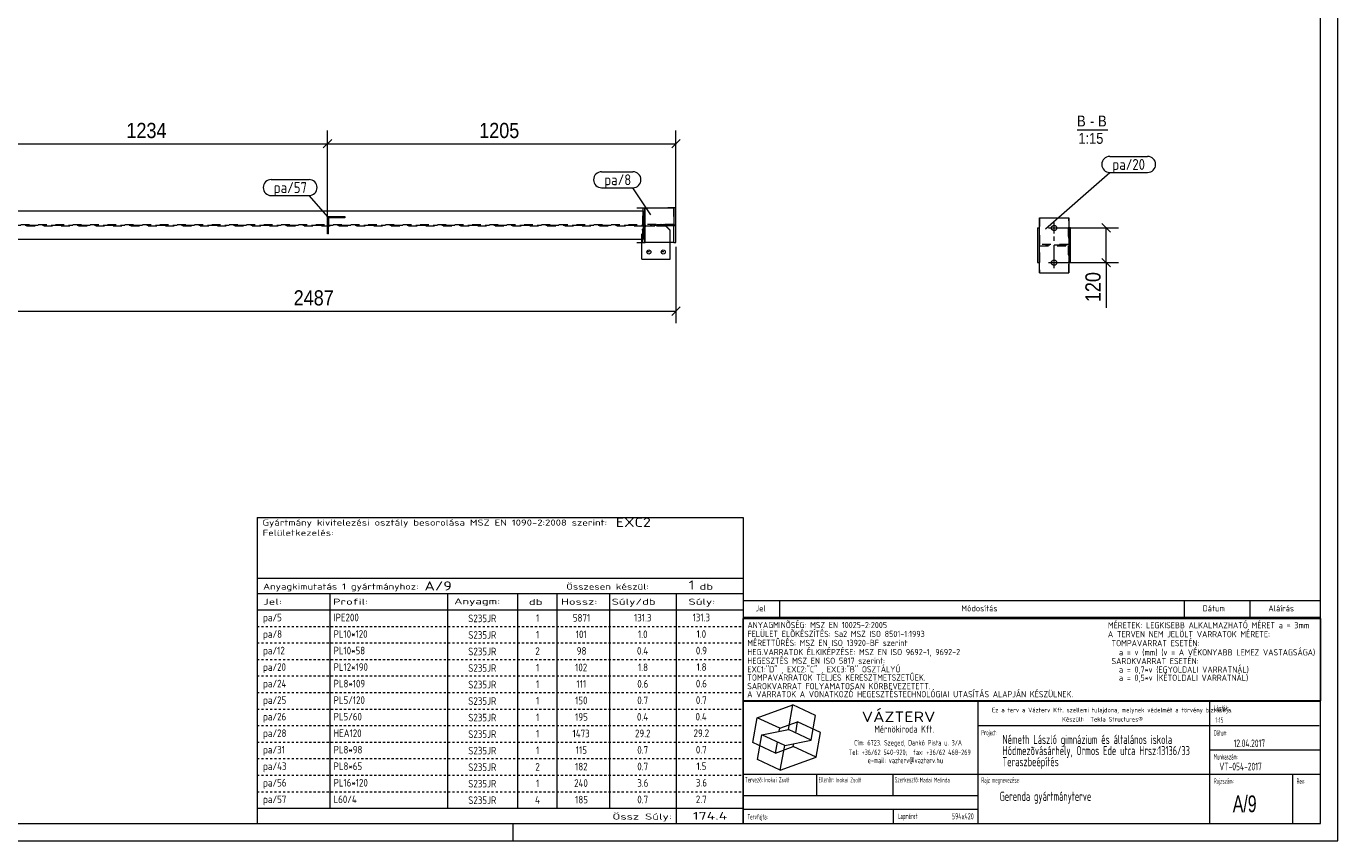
# Model space of a CAD drawing. Header units: millimetres. Extents: x 1 to 593, y 1 to 419.
# Tile 2 of 3: x 291 to 593, y 1 to 189. Entities that reach past the tile are written whole.
import ezdxf

# ---------------------------------------------------------------- set-up
doc = ezdxf.new("R2010")
doc.units = ezdxf.units.MM
for name, pattern in [('XKITLINE00', [0]), ('XKITLINE02', [4, 2, -2]), ('XKITLINE03', [6, 3, -1, 1, -1]), ('XKITLINE04', [3, 0.5, -0.5, 0.5, -0.5, 0.5, -0.5])]:
    doc.linetypes.add(name, pattern=pattern)
for name, color, linetype, lineweight in [('Bemassung', 1, 'Continuous', 0), ('Schrauben', 7, 'Continuous', 0), ('Teil', 7, 'Continuous', 0), ('Text', 5, 'Continuous', 0), ('Ueberschrift', 7, 'Continuous', 0), ('Zeichnungsrahmen', 3, 'Continuous', 0)]:
    doc.layers.add(name, color=color, linetype=linetype, lineweight=lineweight)
doc.styles.add('ARIAL', font='ARIAL.TTF')
doc.styles.add('ISOCPEUR', font='ISOCPEUR.TTF')
doc.styles.add('ISOCPEUR_BOLD', font='ARIAL.TTF')

msp = doc.modelspace()

# ---------------------------------------------------------------- linework, layer by layer
at = {"layer": 'Bemassung', "linetype": 'XKITLINE00', "lineweight": 0}
for p, q in [((360.21, 141.83), (360.21, 164.66)), ((360.21, 141.83), (360.21, 164.66)), ((440.52, 139.83), (440.52, 164.66)), ((277.94, 161.61), (360.21, 161.61)), ((361.2, 162.6), (359.22, 160.62)), ((361.2, 162.6), (359.22, 160.62)), ((360.21, 161.61), (440.52, 161.61)), ((441.51, 162.6), (439.53, 160.62)), ((528.64, 142.2), (542.44, 142.2)), ((538.65, 143.19), (540.63, 141.21)), ((539.64, 134.2), (539.64, 142.2)), ((440.52, 137.83), (440.52, 120.24)), ((528.64, 134.2), (542.44, 134.2)), ((538.65, 135.19), (540.63, 133.21)), ((539.64, 134.2), (539.64, 123.79)), ((539.64, 134.2), (539.64, 123.79)), ((441.51, 124.03), (439.53, 122.05)), ((274.7, 123.04), (440.52, 123.04))]:
    msp.add_line(p, q, dxfattribs=at)
at = {"layer": 'Bemassung'}
for p in [(360.21, 161.61), (360.21, 161.61), (440.52, 161.61), (539.64, 142.2), (539.64, 134.2), (440.52, 123.04)]:
    msp.add_point(p, dxfattribs=at)
at = {"layer": 'Schrauben', "linetype": 'XKITLINE00', "lineweight": 0}
for p, q in [((526.37, 142.2), (528.91, 142.2)), ((527.64, 140.94), (527.64, 143.47)), ((434.4, 136.66), (433.93, 136.66)), ((437.71, 136.66), (437.24, 136.66)), ((526.37, 134.2), (528.91, 134.2)), ((527.64, 132.94), (527.64, 135.47))]:
    msp.add_line(p, q, dxfattribs=at)
for centre, radius in [((527.64, 142.2), 0.633), ((434.27, 136.66), 0.467), ((437.58, 136.66), 0.467), ((527.64, 134.2), 0.633)]:
    msp.add_circle(centre, radius, dxfattribs=at)
at = {"layer": 'Teil', "linetype": 'XKITLINE00', "lineweight": 0}
for p, q in [((41.56, 146.16), (432.94, 146.16)), ((431.51, 146.83), (433.33, 146.83)), ((432.86, 146.83), (432.86, 146.16)), ((432.94, 146.16), (432.94, 139.5)), ((433.33, 138.83), (433.33, 146.83)), ((433.33, 146.83), (440.05, 146.83)), ((440.05, 146.83), (440.05, 143)), ((440.52, 146.83), (440.05, 146.83)), ((440.52, 138.83), (440.52, 146.83)), ((360.21, 140.83), (360.21, 144.83)), ((360.21, 144.83), (364.21, 144.83)), ((360.47, 141.91), (360.21, 142.18)), ((360.51, 144.56), (360.25, 144.83)), ((364.21, 144.56), (360.47, 144.56)), ((360.47, 140.83), (360.47, 144.56)), ((361.86, 144.56), (361.59, 144.83)), ((364.21, 144.83), (364.21, 144.56)), ((436.07, 142.66), (436.07, 143)), ((436.07, 143), (440.14, 143)), ((436.07, 142.66), (436.11, 142.66)), ((436.11, 142.66), (436.11, 143)), ((436.23, 142.66), (436.11, 142.78)), ((440.14, 142.66), (436.11, 142.66)), ((436.28, 142.83), (436.12, 143)), ((436.28, 142.95), (436.23, 143)), ((436.56, 142.66), (436.28, 142.95)), ((436.45, 142.66), (436.28, 142.83)), ((436.79, 142.66), (436.45, 143)), ((436.9, 142.66), (436.57, 143)), ((437.12, 142.66), (436.79, 143)), ((437.24, 142.66), (436.9, 143)), ((437.46, 142.66), (437.13, 143)), ((437.57, 142.66), (437.24, 143)), ((437.8, 142.66), (437.46, 143)), ((437.91, 142.66), (437.58, 143)), ((438.13, 142.66), (437.8, 143)), ((438.25, 142.66), (437.91, 143)), ((438.47, 142.66), (438.14, 143)), ((438.58, 142.66), (438.25, 143)), ((438.81, 142.66), (438.47, 143)), ((438.92, 142.66), (438.59, 143)), ((439.14, 142.66), (438.81, 143)), ((439.26, 142.66), (438.92, 143)), ((439.48, 142.66), (439.15, 143)), ((439.59, 142.66), (439.26, 143)), ((439.82, 142.66), (439.48, 143)), ((439.93, 142.66), (439.6, 143)), ((440.14, 142.68), (439.82, 143)), ((440.14, 142.79), (439.93, 143)), ((440.05, 138.83), (440.05, 142.66)), ((440.14, 143), (440.14, 142.66)), ((523.84, 142.2), (524.24, 142.2)), ((523.84, 142.2), (523.84, 134.2)), ((524.24, 131.87), (524.24, 144.54)), ((524.24, 144.54), (531.04, 144.54)), ((531.04, 144.54), (531.04, 131.87)), ((531.44, 142.2), (531.04, 142.2)), ((531.44, 134.2), (531.44, 142.2)), ((432.94, 139.5), (41.56, 139.5)), ((360.47, 140.83), (360.21, 140.83)), ((432.86, 138.83), (432.86, 139.5)), ((431.51, 138.83), (433.33, 138.83)), ((432.62, 135), (432.62, 138.83)), ((432.68, 135), (432.68, 138.83)), ((440.05, 138.83), (433.33, 138.83)), ((439.17, 135), (439.17, 138.83)), ((440.05, 138.83), (440.52, 138.83)), ((432.68, 135), (432.62, 135)), ((432.68, 135), (439.17, 135)), ((523.84, 134.2), (524.24, 134.2)), ((531.44, 134.2), (531.04, 134.2)), ((524.24, 131.87), (531.04, 131.87))]:
    msp.add_line(p, q, dxfattribs=at)
at = {"layer": 'Teil', "linetype": 'XKITLINE02', "lineweight": 0}
for p, q in [((432.86, 146.16), (432.86, 139.5)), ((432.87, 143.02), (432.87, 146.16)), ((433.33, 146.83), (433.33, 138.83)), ((433.33, 146.83), (433.4, 146.83)), ((433.4, 143), (433.4, 146.83)), ((440.05, 146.83), (438.63, 146.83)), ((439.98, 146.83), (439.98, 143)), ((41.56, 143.02), (432.87, 143.02)), ((432.87, 142.64), (41.56, 142.64)), ((360.21, 140.83), (360.21, 144.83)), ((360.47, 144.56), (360.47, 140.83)), ((364.21, 144.83), (364.21, 144.56)), ((439.98, 143), (432.04, 143)), ((432.04, 142.66), (439.98, 142.66)), ((432.62, 141.66), (433.61, 142.66)), ((432.68, 141.66), (433.67, 142.66)), ((432.87, 139.5), (432.87, 142.64)), ((433.4, 138.83), (433.4, 142.66)), ((433.61, 142.66), (438.17, 142.66)), ((436.07, 143), (436.11, 143)), ((436.11, 142.66), (436.07, 142.66)), ((438.11, 142.66), (439.1, 141.66)), ((439.17, 141.66), (438.17, 142.66)), ((439.98, 142.66), (439.98, 138.83)), ((440.05, 142.66), (440.05, 143)), ((440.1, 143), (440.14, 143)), ((440.1, 142.66), (440.1, 143)), ((440.1, 142.66), (440.14, 142.66)), ((524.24, 144.54), (524.24, 131.87)), ((524.24, 142.2), (524.37, 142.2)), ((524.37, 138.37), (524.37, 142.2)), ((531.04, 142.2), (530.91, 142.2)), ((530.91, 142.2), (530.91, 138.37)), ((531.04, 131.87), (531.04, 144.54)), ((432.62, 138.83), (432.62, 141.66)), ((432.62, 141.66), (432.68, 141.66)), ((432.68, 138.83), (432.68, 141.66)), ((439.1, 141.66), (439.1, 135)), ((439.1, 141.66), (439.17, 141.66)), ((439.17, 138.83), (439.17, 141.66)), ((433.33, 138.83), (433.4, 138.83)), ((440.05, 138.83), (438.63, 138.83)), ((530.91, 138.37), (524.37, 138.37)), ((524.37, 134.2), (524.37, 138.04)), ((524.37, 138.04), (530.91, 138.04)), ((530.91, 138.04), (530.91, 134.2)), ((524.24, 134.2), (524.37, 134.2)), ((531.04, 134.2), (530.91, 134.2))]:
    msp.add_line(p, q, dxfattribs=at)
at = {"layer": 'Teil', "linetype": 'XKITLINE03', "lineweight": 0}
for p, q in [((38.56, 142.83), (435.13, 142.83)), ((362.21, 142.83), (362.21, 142.83)), ((435.33, 142.83), (437.06, 142.83)), ((527.64, 135.2), (527.64, 141.2)), ((530.64, 138.2), (524.64, 138.2))]:
    msp.add_line(p, q, dxfattribs=at)
at = {"layer": 'Text', "linetype": 'XKITLINE00', "lineweight": 0}
for p, q in [((540.47, 158.68), (549.19, 158.68)), ((423.39, 155.15), (430.6, 155.15)), ((525.62, 141.98), (540.47, 154.98)), ((540.47, 154.98), (549.19, 154.98)), ((347.25, 153.36), (355.97, 153.36)), ((423.39, 151.45), (430.6, 151.45)), ((434.69, 145.21), (430.6, 151.45)), ((347.25, 149.66), (355.97, 149.66)), ((360.36, 144.68), (355.97, 149.66))]:
    msp.add_line(p, q, dxfattribs=at)
for centre, start, end in [((540.47, 156.83), 90, 270), ((549.19, 156.83), 270, 90), ((423.39, 153.3), 90, 270), ((430.6, 153.3), 270, 90), ((347.25, 151.51), 90, 270), ((355.97, 151.51), 270, 90)]:
    msp.add_arc(centre, 1.85, start, end, dxfattribs=at)
at = {"layer": 'Ueberschrift', "linetype": 'XKITLINE00', "lineweight": 0}
for p, q in [((532.94, 164.83), (539.99, 164.83)), ((343.99, 75.5), (456, 75.5)), ((344, 75.49), (344, 61.5)), ((456, 75.5), (455.99, 61.5)), ((343.99, 61.5), (455.99, 61.5)), ((343.99, 61.5), (343.99, 58)), ((455.99, 61.5), (455.99, 58)), ((343.99, 58), (455.99, 58)), ((343.99, 58), (343.99, 54.23)), ((360.79, 58), (360.79, 54.22)), ((387.92, 54.23), (387.92, 58.03)), ((403.99, 57.95), (403.99, 54.22)), ((413.04, 58.01), (413.04, 54.21)), ((425.19, 58), (425.19, 54.23)), ((440.59, 58), (440.59, 54.22)), ((455.99, 58), (455.99, 54.21)), ((456, 56.34), (589, 56.34)), ((456, 56.27), (456, 52.41)), ((464.4, 56.27), (464.4, 52.41)), ((557.64, 56.34), (557.64, 52.48)), ((572.76, 56.34), (572.76, 52.48)), ((343.99, 54.22), (455.99, 54.22)), ((343.99, 54.2), (344, 50.39)), ((360.79, 54.2), (360.79, 50.39)), ((387.93, 50.45), (387.93, 54.18)), ((403.99, 54.18), (403.99, 50.39)), ((413.04, 54.19), (413.04, 50.39)), ((425.19, 54.2), (425.19, 50.39)), ((440.59, 54.2), (440.59, 50.39)), ((455.99, 54.2), (455.99, 50.39)), ((455.99, 52.22), (588.99, 52.22)), ((455.99, 33.22), (455.99, 52.22)), ((456, 52.49), (589, 52.49)), ((588.99, 52.22), (588.99, 33.22)), ((343.99, 50.39), (344, 46.58)), ((360.79, 50.39), (360.79, 46.58)), ((387.93, 46.64), (387.93, 50.38)), ((403.99, 50.38), (403.99, 46.58)), ((413.04, 50.38), (413.04, 46.58)), ((425.19, 50.39), (425.19, 46.58)), ((440.59, 50.39), (440.59, 46.58)), ((455.99, 50.39), (455.99, 46.58)), ((343.99, 46.58), (344, 42.77)), ((360.79, 46.58), (360.79, 42.77)), ((387.93, 42.83), (387.93, 46.57)), ((403.99, 46.57), (403.99, 42.77)), ((413.04, 46.58), (413.04, 42.77)), ((425.19, 46.58), (425.19, 42.77)), ((440.59, 46.58), (440.59, 42.77)), ((455.99, 46.58), (455.99, 42.77)), ((343.99, 42.77), (344, 38.96)), ((360.79, 42.77), (360.79, 38.96)), ((387.93, 39.02), (387.93, 42.76)), ((403.99, 42.76), (403.99, 38.96)), ((413.04, 42.77), (413.04, 38.96)), ((425.19, 42.77), (425.19, 38.96)), ((440.59, 42.77), (440.59, 38.96)), ((455.99, 42.77), (455.99, 38.97)), ((343.99, 38.96), (344, 35.16)), ((360.79, 38.96), (360.79, 35.16)), ((387.93, 35.21), (387.93, 38.95)), ((403.99, 38.95), (403.99, 35.16)), ((413.04, 38.96), (413.04, 35.16)), ((425.19, 38.96), (425.19, 35.16)), ((440.59, 38.96), (440.59, 35.16)), ((455.99, 38.96), (455.99, 35.16)), ((343.99, 35.16), (344, 31.35)), ((360.79, 35.16), (360.79, 31.35)), ((387.93, 31.41), (387.93, 35.14)), ((403.99, 35.14), (403.99, 31.35)), ((413.04, 35.15), (413.04, 31.35)), ((425.19, 35.16), (425.19, 31.35)), ((440.59, 35.16), (440.59, 31.35)), ((455.99, 35.16), (455.99, 31.35)), ((343.99, 31.35), (344, 27.54)), ((360.79, 31.35), (360.79, 27.54)), ((387.93, 27.6), (387.93, 31.34)), ((403.99, 31.34), (403.99, 27.54)), ((413.04, 31.34), (413.04, 27.54)), ((425.19, 31.35), (425.19, 27.54)), ((440.59, 31.35), (440.59, 27.54)), ((588.99, 33.22), (455.99, 33.22)), ((455.99, 31.35), (455.99, 27.54)), ((456, 5), (456, 33.14)), ((456, 33.14), (589, 33.14)), ((459.21, 29.35), (467.43, 32.34)), ((466.43, 26.65), (467.43, 32.34)), ((472.66, 29.9), (467.43, 32.34)), ((510.11, 5), (510.11, 33.14)), ((563.49, 5), (563.49, 33.14)), ((343.99, 27.54), (344, 23.73)), ((360.79, 27.54), (360.79, 23.73)), ((387.93, 23.79), (387.93, 27.53)), ((403.99, 27.53), (403.99, 23.73)), ((413.04, 27.54), (413.04, 23.73)), ((425.19, 27.54), (425.19, 23.73)), ((440.59, 27.54), (440.59, 23.73)), ((455.99, 27.54), (455.99, 23.73)), ((458.2, 23.66), (459.21, 29.35)), ((464.44, 26.91), (459.21, 29.35)), ((464.44, 26.91), (468.55, 28.4)), ((468.1, 25.87), (468.55, 28.4)), ((473.78, 25.96), (468.55, 28.4)), ((471.66, 24.21), (472.66, 29.9)), ((510.11, 27.54), (588.69, 27.54)), ((459.33, 19.72), (460.33, 25.41)), ((460.33, 25.41), (466.43, 26.65)), ((465.56, 22.97), (460.33, 25.41)), ((464.32, 26.22), (464.44, 26.91)), ((465.56, 22.97), (471.66, 24.21)), ((471.66, 24.21), (466.43, 26.65)), ((472.78, 20.27), (473.78, 25.96)), ((343.99, 23.73), (344, 19.92)), ((360.79, 23.73), (360.79, 19.92)), ((387.93, 19.98), (387.93, 23.72)), ((403.99, 23.72), (403.99, 19.92)), ((413.04, 23.73), (413.04, 19.92)), ((425.19, 23.73), (425.19, 19.92)), ((440.59, 23.73), (440.59, 19.92)), ((455.99, 23.73), (455.99, 19.93)), ((463.44, 21.22), (458.2, 23.66)), ((463.44, 21.22), (463.88, 23.75)), ((463.44, 21.22), (467.55, 22.71)), ((464.56, 17.28), (465.56, 22.97)), ((467.55, 22.71), (467.67, 23.4)), ((472.78, 20.27), (467.55, 22.71)), ((563.49, 21.94), (589, 21.94)), ((343.99, 19.92), (344, 16.12)), ((360.79, 19.92), (360.79, 16.12)), ((387.93, 16.17), (387.93, 19.91)), ((403.99, 19.91), (403.99, 16.12)), ((413.04, 19.92), (413.04, 16.12)), ((425.19, 19.92), (425.19, 16.12)), ((440.59, 19.92), (440.59, 16.12)), ((455.99, 19.92), (455.99, 16.12)), ((464.56, 17.28), (459.33, 19.72)), ((464.56, 17.28), (472.78, 20.27)), ((343.99, 16.12), (344, 12.31)), ((360.79, 16.12), (360.79, 12.31)), ((387.93, 12.37), (387.93, 16.1)), ((403.99, 16.1), (403.99, 12.31)), ((413.04, 16.11), (413.04, 12.31)), ((425.19, 16.12), (425.19, 12.31)), ((440.59, 16.12), (440.59, 12.31)), ((455.99, 16.12), (455.99, 12.31)), ((456, 16.34), (588.97, 16.34)), ((472.95, 11.43), (472.95, 16.34)), ((490.51, 16.34), (490.51, 11.44)), ((582.54, 16.28), (582.54, 5)), ((343.99, 12.31), (344, 8.5)), ((360.79, 12.31), (360.79, 8.5)), ((387.93, 8.56), (387.93, 12.3)), ((403.99, 12.3), (403.99, 8.5)), ((413.04, 12.3), (413.04, 8.5)), ((425.19, 12.31), (425.19, 8.5)), ((440.59, 12.31), (440.59, 8.5)), ((455.99, 12.31), (455.99, 8.5)), ((456.04, 11.44), (510.11, 11.44)), ((343.99, 8.5), (455.99, 8.5)), ((343.99, 8.5), (343.99, 5)), ((440.59, 8.5), (440.59, 5)), ((455.99, 8.5), (455.99, 5)), ((456, 8.29), (510.08, 8.29)), ((490.52, 8.26), (490.52, 5.08))]:
    msp.add_line(p, q, dxfattribs=at)
at = {"layer": 'Ueberschrift', "linetype": 'XKITLINE04', "lineweight": 0}
for p, q in [((344, 50.39), (455.99, 50.39)), ((344, 46.58), (455.99, 46.58)), ((344, 42.77), (455.99, 42.77)), ((344, 38.97), (455.99, 38.97)), ((344, 35.16), (455.99, 35.16)), ((344, 31.35), (455.99, 31.35)), ((344, 27.54), (455.99, 27.54)), ((344, 23.73), (455.99, 23.73)), ((344, 19.93), (455.99, 19.93)), ((344, 16.12), (455.99, 16.12)), ((344, 12.31), (455.99, 12.31)), ((344, 8.5), (455.99, 8.5))]:
    msp.add_line(p, q, dxfattribs=at)
at = {"layer": 'Zeichnungsrahmen', "linetype": 'XKITLINE00', "lineweight": 0}
for p, q in [((593, 1), (593, 419)), ((589, 5), (589, 415)), ((5, 5), (589, 5)), ((403, 1), (403, 5)), ((1, 1), (593, 1))]:
    msp.add_line(p, q, dxfattribs=at)

# ---------------------------------------------------------------- texts
at = {"layer": 'Bemassung', "style": 'ARIAL', "width": 0.85}
for s, p in [('1234', (313.88, 162.91)), ('1205', (395.17, 162.91)), ('2487', (352.42, 124.34))]:
    msp.add_text(s, height=3.5, dxfattribs=at).set_placement(p)
msp.add_text('120', height=3.5, rotation=90.0002, dxfattribs=at).set_placement((538.34, 125.1))
at = {"layer": 'Text', "style": 'ISOCPEUR', "width": 0.85}
for s, p in [('pa/20', (541.07, 155.58)), ('pa/8', (423.99, 152.05)), ('pa/57', (347.85, 150.26))]:
    msp.add_text(s, height=2.5, dxfattribs=at).set_placement(p)
at = {"layer": 'Ueberschrift'}
for s, height, style, width, p in [('B', 2.5, 'ARIAL', 0.85, (532.94, 165.58)), ('-', 2.5, 'ARIAL', 0.85, (535.91, 165.58)), ('B', 2.5, 'ARIAL', 0.85, (537.77, 165.58)), ('1:15', 2.5, 'ARIAL', 0.85, (533.22, 161.58)), ('Gyártmány kivitelezési osztály besorolása MSZ EN 1090-2:2008 szerint:', 1.4, 'ISOCPEUR', 1.275, (345.24, 73.61)), ('Felületkezelés:', 1.4, 'ISOCPEUR', 1.275, (345.28, 71.26)), ('EXC2', 2.1, 'ISOCPEUR', 1.275, (426.64, 73.32)), ('Anyagkimutatás 1 gyártmányhoz:', 1.4, 'ISOCPEUR', 1.275, (345.39, 58.88)), ('A/9', 2.1, 'ISOCPEUR', 1.275, (382.56, 58.66)), ('Összesen készül:', 1.4, 'ISOCPEUR', 1.275, (415.24, 58.86)), ('1', 2.1, 'ISOCPEUR', 1.275, (443.44, 58.88)), ('db', 1.4, 'ISOCPEUR', 1.513248, (445.94, 58.85)), ('Jel:', 1.4, 'ISOCPEUR', 1.513248, (345.39, 55.38)), ('Profil:', 1.4, 'ISOCPEUR', 1.513248, (361.49, 55.38)), ('Anyagm:', 1.4, 'ISOCPEUR', 1.513248, (389.41, 55.48)), ('db', 1.4, 'ISOCPEUR', 1.513248, (406.64, 55.31)), ('Hossz:', 1.4, 'ISOCPEUR', 1.513248, (414.02, 55.38)), ('Súly/db', 1.4, 'ISOCPEUR', 1.513248, (425.7, 55.38)), ('Súly:', 1.4, 'ISOCPEUR', 1.513248, (443.39, 55.38)), ('Jel', 1.4, 'ISOCPEUR', 0.85, (458.84, 53.85)), ('Módosítás', 1.4, 'ISOCPEUR', 0.85, (506.25, 53.85)), ('Dátum', 1.4, 'ISOCPEUR', 0.85, (561.86, 53.85)), ('Aláírás', 1.4, 'ISOCPEUR', 0.85, (577, 53.85)), ('pa/5', 1.75, 'ISOCPEUR', 0.85, (345.39, 51.57)), ('IPE200', 1.75, 'ISOCPEUR', 0.85, (361.61, 51.57)), ('S235JR', 1.75, 'ISOCPEUR', 0.85, (392.66, 51.36)), ('1', 1.75, 'ISOCPEUR', 0.85, (408.26, 51.43)), ('5871', 1.75, 'ISOCPEUR', 0.85, (416.75, 51.49)), ('131.3', 1.75, 'ISOCPEUR', 0.85, (430.85, 51.52)), ('131.3', 1.75, 'ISOCPEUR', 0.85, (444.35, 51.57)), ('ANYAGMINÕSÉG: MSZ EN 10025-2:2005', 1.425, 'ISOCPEUR', 0.85, (456.98, 50)), ('MÉRETEK: LEGKISEBB ALKALMAZHATÓ MÉRET a = 3mm', 1.425, 'ISOCPEUR', 0.85, (540.04, 49.94)), ('pa/8', 1.75, 'ISOCPEUR', 0.85, (345.39, 47.76)), ('PL10*120', 1.75, 'ISOCPEUR', 0.85, (361.61, 47.76)), ('S235JR', 1.75, 'ISOCPEUR', 0.85, (392.66, 47.55)), ('1', 1.75, 'ISOCPEUR', 0.85, (408.26, 47.62)), ('101', 1.75, 'ISOCPEUR', 0.85, (417.43, 47.68)), ('1.0', 1.75, 'ISOCPEUR', 0.85, (431.76, 47.71)), ('1.0', 1.75, 'ISOCPEUR', 0.85, (445.25, 47.76)), ('FELÜLET ELÕKÉSZÍTÉS: Sa2 MSZ ISO 8501-1:1993', 1.425, 'ISOCPEUR', 0.85, (456.98, 47.95)), ('A TERVEN NEM JELÖLT VARRATOK MÉRETE:', 1.425, 'ISOCPEUR', 0.85, (540.04, 47.89)), ('pa/12', 1.75, 'ISOCPEUR', 0.85, (345.39, 43.95)), ('PL10*58', 1.75, 'ISOCPEUR', 0.85, (361.61, 43.95)), ('S235JR', 1.75, 'ISOCPEUR', 0.85, (392.66, 43.74)), ('2', 1.75, 'ISOCPEUR', 0.85, (408.11, 43.82)), ('98', 1.75, 'ISOCPEUR', 0.85, (417.66, 43.87)), ('0.4', 1.75, 'ISOCPEUR', 0.85, (431.53, 43.9)), ('0.9', 1.75, 'ISOCPEUR', 0.85, (445.1, 43.95)), ('MÉRETTÛRÉS: MSZ EN ISO 13920-BF szerint', 1.425, 'ISOCPEUR', 0.85, (456.96, 45.88)), ('HEG.VARRATOK ÉLKIKÉPZÉSE: MSZ EN ISO 9692-1, 9692-2', 1.425, 'ISOCPEUR', 0.85, (456.96, 43.77)), (' TOMPAVARRAT ESETÉN:', 1.425, 'ISOCPEUR', 0.85, (540.02, 45.82)), ('   a = v (mm) (v = A VÉKONYABB LEMEZ VASTAGSÁGA)', 1.425, 'ISOCPEUR', 0.85, (540.02, 43.7)), ('HEGESZTÉS MSZ EN ISO 5817 szerint: ', 1.425, 'ISOCPEUR', 0.85, (456.96, 41.76)), (' SAROKVARRAT ESETÉN:', 1.425, 'ISOCPEUR', 0.85, (540.02, 41.69)), ('pa/20', 1.75, 'ISOCPEUR', 0.85, (345.39, 40.15)), ('PL12*190', 1.75, 'ISOCPEUR', 0.85, (361.61, 40.15)), ('S235JR', 1.75, 'ISOCPEUR', 0.85, (392.66, 39.93)), ('1', 1.75, 'ISOCPEUR', 0.85, (408.26, 40.01)), ('102', 1.75, 'ISOCPEUR', 0.85, (417.28, 40.06)), ('1.8', 1.75, 'ISOCPEUR', 0.85, (431.76, 40.09)), ('1.8', 1.75, 'ISOCPEUR', 0.85, (445.25, 40.15)), ('TOMPAVARRATOK TELJES KERESZTMETSZETÛEK.', 1.425, 'ISOCPEUR', 0.85, (456.95, 37.9)), ('EXC1:"D" , EXC2:"C" , EXC3:"B" OSZTÁLYÚ', 1.425, 'ISOCPEUR', 0.85, (456.96, 39.79)), ('   a = 0,5*v (KÉTOLDALI VARRATNÁL)', 1.425, 'ISOCPEUR', 0.85, (540.01, 37.84)), ('   a = 0,7*v (EGYOLDALI VARRATNÁL)', 1.425, 'ISOCPEUR', 0.85, (540.02, 39.73)), ('pa/24', 1.75, 'ISOCPEUR', 0.85, (345.39, 36.34)), ('PL8*109', 1.75, 'ISOCPEUR', 0.85, (361.61, 36.34)), ('S235JR', 1.75, 'ISOCPEUR', 0.85, (392.66, 36.12)), ('1', 1.75, 'ISOCPEUR', 0.85, (408.26, 36.2)), ('111', 1.75, 'ISOCPEUR', 0.85, (417.58, 36.25)), ('0.6', 1.75, 'ISOCPEUR', 0.85, (431.6, 36.28)), ('0.6', 1.75, 'ISOCPEUR', 0.85, (445.1, 36.34)), ('SAROKVARRAT FOLYAMATOSAN KÖRBEVEZETETT.', 1.425, 'ISOCPEUR', 0.85, (456.93, 35.91)), ('pa/25', 1.75, 'ISOCPEUR', 0.85, (345.39, 32.53)), ('PL5/120', 1.75, 'ISOCPEUR', 0.85, (361.61, 32.53)), ('S235JR', 1.75, 'ISOCPEUR', 0.85, (392.66, 32.32)), ('1', 1.75, 'ISOCPEUR', 0.85, (408.26, 32.39)), ('150', 1.75, 'ISOCPEUR', 0.85, (417.28, 32.45)), ('0.7', 1.75, 'ISOCPEUR', 0.85, (431.6, 32.48)), ('0.7', 1.75, 'ISOCPEUR', 0.85, (445.1, 32.53)), ('A VARRATOK A VONATKOZÓ HEGESZTÉSTECHNOLÓGIAI UTASÍTÁS ALAPJÁN KÉSZÜLNEK.', 1.425, 'ISOCPEUR', 0.85, (456.93, 34.06)), ('pa/26', 1.75, 'ISOCPEUR', 0.85, (345.39, 28.72)), ('PL5/60', 1.75, 'ISOCPEUR', 0.85, (361.61, 28.72)), ('S235JR', 1.75, 'ISOCPEUR', 0.85, (392.66, 28.51)), ('1', 1.75, 'ISOCPEUR', 0.85, (408.26, 28.58)), ('195', 1.75, 'ISOCPEUR', 0.85, (417.28, 28.64)), ('0.4', 1.75, 'ISOCPEUR', 0.85, (431.53, 28.67)), ('0.4', 1.75, 'ISOCPEUR', 0.85, (445.03, 28.72)), ('VÁZTERV', 2.45, 'ISOCPEUR', 1.19, (483.31, 28.33)), ('Ez a terv a Vázterv Kft. szellemi tulajdona, melynek védelmét a törvény biztosítja.', 1.05, 'ISOCPEUR', 0.838832, (513.33, 30.6)), ('Lépték:', 1.26, 'ISOCPEUR', 0.51, (564.49, 30.92)), ('Mérnökiroda Kft.', 1.61, 'ISOCPEUR', 0.68, (486.21, 25.92)), ('Készült:  Tekla Structures®', 1.05, 'ISOCPEUR', 0.838832, (529.49, 28.47)), ('1:15', 1.26, 'ISOCPEUR', 0.595, (564.81, 28.19)), ('pa/28', 1.75, 'ISOCPEUR', 0.85, (345.39, 24.91)), ('HEA120', 1.75, 'ISOCPEUR', 0.85, (361.61, 24.91)), ('S235JR', 1.75, 'ISOCPEUR', 0.85, (392.66, 24.7)), ('1', 1.75, 'ISOCPEUR', 0.85, (408.26, 24.78)), ('1473', 1.75, 'ISOCPEUR', 0.85, (416.68, 24.83)), ('29.2', 1.75, 'ISOCPEUR', 0.85, (431.08, 24.86)), ('29.2', 1.75, 'ISOCPEUR', 0.85, (444.57, 24.91)), ('Cím: 6723. Szeged, Dankó Pista u. 3/A', 1.26, 'ISOCPEUR', 0.68, (481.58, 22.95)), ('Project:', 1.26, 'ISOCPEUR', 0.51, (510.89, 25.3)), ('Németh László gimnázium és általános iskola', 2.1, 'ISOCPEUR', 0.595, (515.74, 23.3)), ('Dátum:', 1.26, 'ISOCPEUR', 0.51, (564.45, 25.25)), ('12.04.2017', 1.75, 'ISOCPEUR', 0.595, (569.01, 22.59)), ('pa/31', 1.75, 'ISOCPEUR', 0.85, (345.39, 21.11)), ('PL8*98', 1.75, 'ISOCPEUR', 0.85, (361.61, 21.11)), ('S235JR', 1.75, 'ISOCPEUR', 0.85, (392.66, 20.89)), ('1', 1.75, 'ISOCPEUR', 0.85, (408.26, 20.97)), ('115', 1.75, 'ISOCPEUR', 0.85, (417.43, 21.02)), ('0.7', 1.75, 'ISOCPEUR', 0.85, (431.6, 21.05)), ('0.7', 1.75, 'ISOCPEUR', 0.85, (445.1, 21.11)), ('Tel: +36/62 540-920;  fax: +36/62 468-269', 1.26, 'ISOCPEUR', 0.68, (480.33, 20.76)), ('Hódmezõvásárhely, Ormos Ede utca Hrsz:13136/33', 2.1, 'ISOCPEUR', 0.595, (515.74, 20.73)), ('Munkaszám:', 1.26, 'ISOCPEUR', 0.51, (564.41, 19.72)), ('pa/43', 1.75, 'ISOCPEUR', 0.85, (345.39, 17.3)), ('PL8*65', 1.75, 'ISOCPEUR', 0.85, (361.61, 17.3)), ('S235JR', 1.75, 'ISOCPEUR', 0.85, (392.66, 17.08)), ('2', 1.75, 'ISOCPEUR', 0.85, (408.11, 17.16)), ('182', 1.75, 'ISOCPEUR', 0.85, (417.28, 17.21)), ('0.7', 1.75, 'ISOCPEUR', 0.85, (431.6, 17.24)), ('1.5', 1.75, 'ISOCPEUR', 0.85, (445.25, 17.3)), ('e-mail: vazterv@vazterv.hu', 1.26, 'ISOCPEUR', 0.68, (484.67, 18.88)), ('Teraszbeépítés', 2.1, 'ISOCPEUR', 0.595, (515.74, 18.17)), ('VT-054-2017', 1.75, 'ISOCPEUR', 0.595, (565.73, 17.23)), ('pa/56', 1.75, 'ISOCPEUR', 0.85, (345.39, 13.49)), ('PL16*120', 1.75, 'ISOCPEUR', 0.85, (361.61, 13.49)), ('240', 1.75, 'ISOCPEUR', 0.85, (417.06, 13.41)), ('3.6', 1.75, 'ISOCPEUR', 0.85, (431.6, 13.44)), ('3.6', 1.75, 'ISOCPEUR', 0.85, (445.1, 13.49)), ('Tervezõ:', 1.26, 'ISOCPEUR', 0.51, (456.44, 14.43)), ('Inokai Zsolt', 1.12, 'ISOCPEUR', 0.595, (460.88, 14.48)), ('Ellenõr:', 1.26, 'ISOCPEUR', 0.51, (473.39, 14.45)), ('Inokai Zsolt', 1.12, 'ISOCPEUR', 0.595, (477.35, 14.45)), ('Szerkesztõ:', 1.26, 'ISOCPEUR', 0.51, (490.93, 14.43)), ('Madai Melinda', 1.12, 'ISOCPEUR', 0.595, (496.69, 14.43)), ('Rajz megnevezése:', 1.26, 'ISOCPEUR', 0.51, (510.89, 14.38)), ('Rajzszám:', 1.26, 'ISOCPEUR', 0.51, (564.46, 14.14)), ('Rev:', 1.26, 'ISOCPEUR', 0.51, (583.52, 14.11)), ('S235JR', 1.75, 'ISOCPEUR', 0.85, (392.66, 13.28)), ('1', 1.75, 'ISOCPEUR', 0.85, (408.26, 13.35)), ('Gerenda gyártmányterve', 2.1, 'ISOCPEUR', 0.595, (515.09, 10.2)), ('pa/57', 1.75, 'ISOCPEUR', 0.85, (345.39, 9.68)), ('L60/4', 1.75, 'ISOCPEUR', 0.85, (361.61, 9.68)), ('S235JR', 1.75, 'ISOCPEUR', 0.85, (392.66, 9.47)), ('4', 1.75, 'ISOCPEUR', 0.85, (408.04, 9.54)), ('185', 1.75, 'ISOCPEUR', 0.85, (417.28, 9.6)), ('0.7', 1.75, 'ISOCPEUR', 0.85, (431.6, 9.63)), ('2.7', 1.75, 'ISOCPEUR', 0.85, (445.1, 9.68)), ('A/9', 3.85, 'ISOCPEUR_BOLD', 0.68, (568.81, 7.59)), ('Össz Súly:', 1.4, 'ISOCPEUR', 1.513248, (425.89, 5.88)), ('174.4', 1.75, 'ISOCPEUR', 1.513248, (444.4, 5.88)), ('Tervfajta:', 1.26, 'ISOCPEUR', 0.51, (457, 5.9)), ('Lapméret:', 1.26, 'ISOCPEUR', 0.51, (491.7, 6.04)), ('594x420', 1.4, 'ISOCPEUR', 0.595, (504.1, 5.94))]:
    msp.add_text(s, height=height, dxfattribs=dict(at, style=style, width=width)).set_placement(p)

doc.saveas('drawing.dxf')
